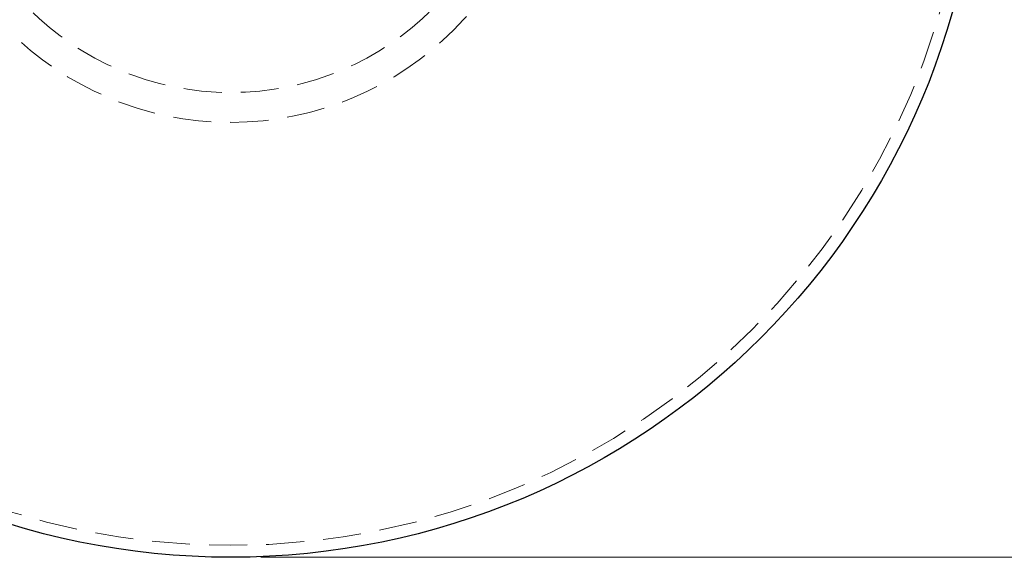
# Model space of a CAD drawing. Header units: millimetres. Extents: x 656 to 900, y 308 to 700.
# Tile 31 of 45: x 674 to 707, y 650 to 668. Entities that reach past the tile are written whole.
import ezdxf

# ---------------------------------------------------------------- set-up
doc = ezdxf.new("R2010")
doc.units = ezdxf.units.MM
doc.linetypes.add('HIDDEN', pattern=[1.905, 1.27, -0.635])
doc.styles.add('SLDTEXTSTYLE0', font='TXT', dxfattribs={"width": 0.75})
doc.dimstyles.new('SLDDIMSTYLE0', dxfattribs={"dimtxt": 3.5, "dimasz": 3.556, "dimexe": 0, "dimexo": 0.0625, "dimgap": 0.875, "dimtad": 1, "dimdec": 0, "dimlfac": 5, "dimrnd": 1e-09, "dimzin": 12, "dimdsep": 46, "dimtxsty": 'SLDTEXTSTYLE0', "dimblk1": 'CLOSED', "dimblk2": 'CLOSED', "dimsah": 1, "dimcen": 0.09, "dimadec": 0, "dimazin": 3, "dimtfac": 1, "dimtdec": 0, "dimtofl": 0, "dimtmove": 0, "dimatfit": 3, "dimldrblk": 'CLOSED', "dimfxl": 0, "dimfrac": 2, "dimtolj": 1, "dimtzin": 12, "dimarcsym": 0})

# ---------------------------------------------------------------- blocks, each defined once
blk = doc.blocks.new('_Closed')
at = {"color": 0, "linetype": 'ByBlock', "lineweight": -2}
for p, q in [((-1, 0.166667), (0, 0)), ((-1, 0.166667), (-1, -0.166667)), ((0, 0), (-1, -0.166667)), ((0, 0), (-1, 0))]:
    blk.add_line(p, q, dxfattribs=at)
blk = doc.blocks.new('_D_1')
at = {"color": 7, "linetype": 'Continuous', "lineweight": 0}
for p, q in [((682.131, 700.298), (734.817, 700.298)), ((733.817, 700.298), (733.817, 650.298)), ((682.131, 650.298), (734.817, 650.298))]:
    blk.add_line(p, q, dxfattribs=at)
at = {"color": 7, "linetype": 'Continuous', "lineweight": 18, "xscale": 3.556, "yscale": 3.556}
for p, rotation in [((733.817, 700.298, -82.961), 90.0000000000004), ((733.817, 650.298, -82.961), 270.0000000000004)]:
    blk.add_blockref('_Closed', p, dxfattribs=dict(at, rotation=rotation))
at = {"color": 7, "linetype": 'Continuous', "lineweight": 18, "char_height": 3.5, "attachment_point": 1, "rotation": 90, "style": 'SLDTEXTSTYLE0'}
for s, insert in [('250', (729.252, 675.838)), ('%%c', (729.306, 670.56))]:
    blk.add_mtext(s, dxfattribs=dict(at, insert=insert))

msp = doc.modelspace()

# ---------------------------------------------------------------- linework, layer by layer
at = {"color": 7, "linetype": 'Continuous', "lineweight": 25}
msp.add_circle((681.131, 675.298), 25, dxfattribs=at)
at = {"color": 7, "linetype": 'HIDDEN', "lineweight": 18}
for radius in [24.6, 10.5, 9.508]:
    msp.add_circle((681.131, 675.298), radius, dxfattribs=at)

# ---------------------------------------------------------------- dimensions: what is measured, and where the dimension line sits
at = {"color": 7, "linetype": 'Continuous', "lineweight": 18}
dim = msp.add_linear_dim(base=(733.817, 650.298), p1=(681.131, 700.298), p2=(681.131, 650.298), angle=90, text='%%c<>', dimstyle='SLDDIMSTYLE0', dxfattribs=at)
dim.commit()
dim.dimension.update_dxf_attribs({"geometry": '_D_1', "text_midpoint": (733.817, 677.078), "dimtype": 160})

doc.saveas('drawing.dxf')
